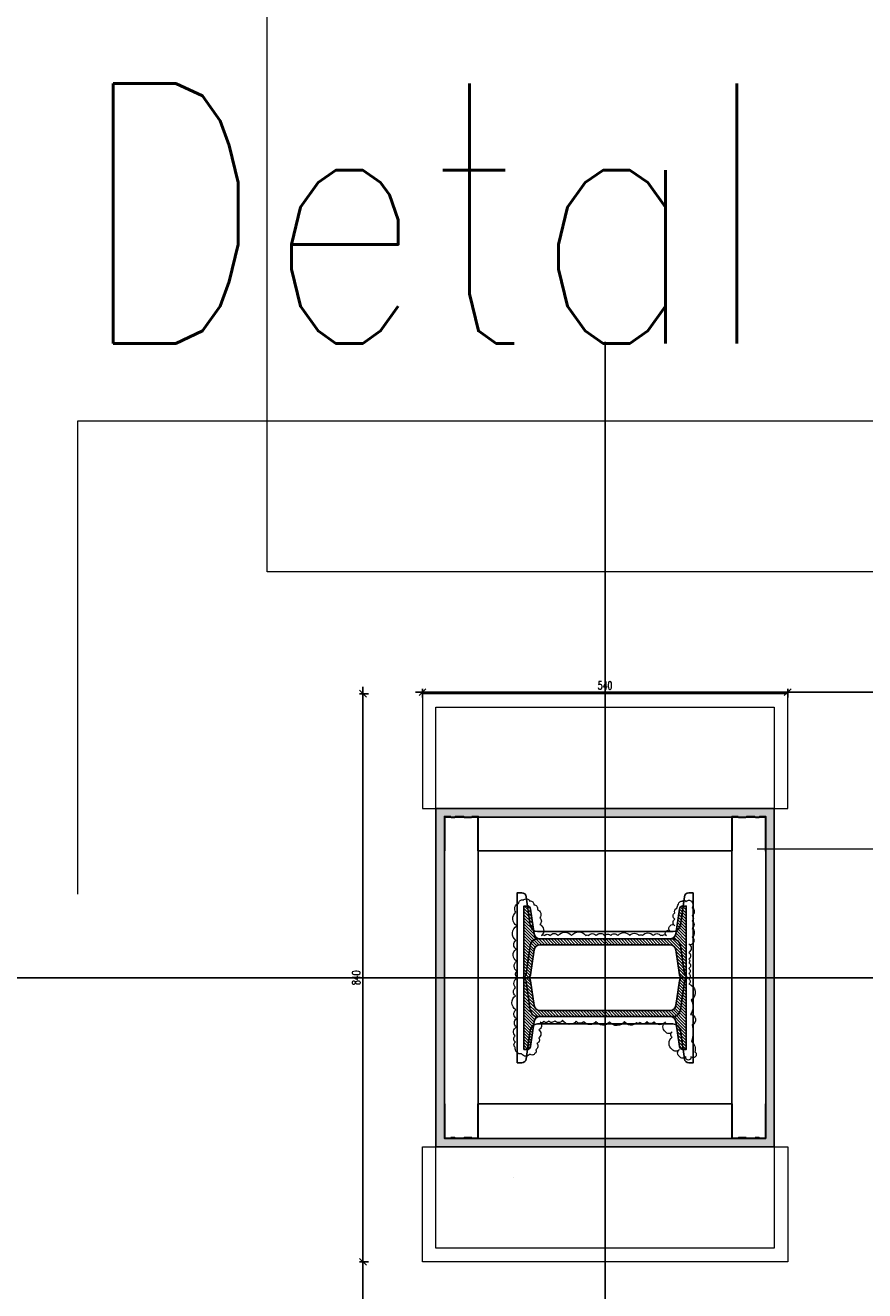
# Model space of a CAD drawing. Header units: centimetres. Extents: x -228435 to 111511, y -89367 to 428125.
# Tile 91 of 216: x -19297 to -18056, y 52537 to 54408. Entities that reach past the tile are written whole.
import ezdxf
from ezdxf.xclip import XClip

# ---------------------------------------------------------------- set-up
doc = ezdxf.new("R2010")
doc.units = ezdxf.units.CM
doc.header["$LTSCALE"] = 50
doc.header["$XCLIPFRAME"] = 0
doc.header["$PDMODE"] = 35
doc.header["$PDSIZE"] = 0.1
for name, pattern in [('Balustrady$0$DASHED', [0.75, 0.5, -0.25]), ('DASHDOT2', [12.7, 6.35, -3.175, 0, -3.175]), ('DIVIDE', [31.75, 12.7, -6.35, 0, -6.35, 0, -6.35]), ('HIDDEN', [9.525, 6.35, -3.175]), ('HIDDENX2', [19.05, 12.7, -6.35]), ('Obudowy i okł. słupów$0$HIDDEN', [9.525, 6.35, -3.175])]:
    doc.linetypes.add(name, pattern=pattern)
doc.layers.get('0').update_dxf_attribs({"color": 8})
doc.layers.get('DEFPOINTS').update_dxf_attribs({"color": 8})
for name, color, linetype in [('ARCH_INFO_OSIE', 8, 'Continuous'), ('ARCH_INFO_OSIE_IST', 8, 'DASHDOT2'), ('D1$0$ARCH_INFO_OPISY', 8, 'Continuous'), ('Kondygnacja +0$0$ARCH_STAL_IST', 8, 'Continuous'), ('Kondygnacja -1$0$ARCH_STAL_IST', 8, 'Continuous'), ('Obudowy i okł. słupów$0$ARCH_GK', 8, 'Continuous'), ('Obudowy i okł. słupów$0$ARCH_PROFILE', 8, 'Continuous'), ('Osie rzutów$0$ARCH_INFO_OSIE_OPISY_IST', 8, 'Continuous'), ('RYSUNKOWE_XREF', 8, 'Continuous')]:
    doc.layers.add(name, color=color, linetype=linetype)
for name, color, linetype, lineweight in [('ARCH_SUFITY_PODWIESZANE', 8, 'HIDDENX2', 9), ('ARCH_WIDOK', 8, 'Continuous', 13), ('INSTALACJE', 8, 'Continuous', 35), ('Kondygnacja -1$0$ARCH_INFO_WYMIARY', 8, 'Continuous', 9), ('Obudowy i okł. słupów$0$ARCH_hatch', 8, 'Continuous', 13), ('Obudowy i okł. słupów$0$ARCH_WIDOK', 8, 'Continuous', 13)]:
    doc.layers.add(name, color=color, linetype=linetype, lineweight=lineweight)
doc.styles.add('Kondygnacja -1$0$Romans', font='Romans.shx', dxfattribs={"width": 0.7})
doc.styles.add('ROMANS-50-CM', font='romans.shx', dxfattribs={"width": 0.8, "height": 10})
doc.dimstyles.new('Kondygnacja -1$0$Wymiary 1-100', dxfattribs={"dimtxt": 12, "dimasz": 10, "dimexe": 5, "dimexo": 0, "dimgap": 4, "dimtad": 1, "dimrnd": 0.5, "dimzin": 12, "dimdsep": 46, "dimtxsty": 'Kondygnacja -1$0$Romans', "dimblk": 'Kondygnacja -1$0$_Oblique', "dimcen": 10, "dimdle": 10, "dimclrt": 55, "dimazin": 0, "dimtfac": 1, "dimtmove": 1, "dimatfit": 3, "dimfxl": 0, "dimtolj": 1, "dimtzin": 0, "dimarcsym": 0})
pattern_1 = [(315, (-9168.25782, 10650.3877), (0.224506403, 0.224506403), [])]

# ---------------------------------------------------------------- blocks, each defined once
blk = doc.blocks.new('SU Lampy kwadratowe +0')
at = {"layer": 'ARCH_SUFITY_PODWIESZANE', "ltscale": 2.5}
blk.add_lwpolyline([(10220, 10040), (10400, 10040), (10400, 9860), (10220, 9860)], close=True, dxfattribs=at)
blk = doc.blocks.new('Osie rzutów')
at = {"layer": 'ARCH_INFO_OSIE_IST', "ltscale": 10}
blk.add_line((4436.04, 9800), (15156.54, 9800), dxfattribs=at)
blk = doc.blocks.new('pB słup')
at = {"layer": 'Kondygnacja -1$0$ARCH_STAL_IST'}
h = blk.add_hatch(dxfattribs=at)
h.set_pattern_fill('ANSI31', color=256, scale=0.1, angle=270, style=0)
h.set_pattern_definition(pattern_1)
edge = h.paths.add_edge_path()
edge.add_arc((24.9, 9.62), 0.87, 360, 442.0272)
edge.add_line((25.02, 10.48), (21.35, 11))
edge.add_arc((21.42, 11.51), 0.52, 180, 262.0272, ccw=False)
edge.add_line((20.9, 11.51), (20.9, 12))
edge.add_line((20.9, 12), (31.5, 12))
edge.add_line((31.5, 12), (31.5, 11.51))
edge.add_arc((30.98, 11.51), 0.52, -82.0272, 0, ccw=False)
edge.add_line((31.05, 11), (27.38, 10.48))
edge.add_arc((27.51, 9.62), 0.87, 97.9728, 180)
edge.add_line((26.64, 9.62), (26.64, -9.62))
edge.add_arc((27.51, -9.62), 0.87, 180, 262.0272)
edge.add_line((27.38, -10.48), (31.05, -11))
edge.add_arc((30.98, -11.51), 0.52, 0, 82.0272, ccw=False)
edge.add_line((31.5, -11.51), (31.5, -12))
edge.add_line((31.5, -12), (20.9, -12))
edge.add_line((20.9, -12), (20.9, -11.51))
edge.add_arc((21.42, -11.51), 0.52, 97.9728, 180, ccw=False)
edge.add_line((21.35, -11), (25.02, -10.48))
edge.add_arc((24.9, -9.62), 0.87, 277.9728, 360)
edge.add_line((25.76, -9.62), (25.76, 9.62))
h = blk.add_hatch(dxfattribs=at)
h.set_pattern_fill('ANSI31', color=256, scale=0.1, angle=270, style=0)
h.set_pattern_definition(pattern_1)
edge = h.paths.add_edge_path()
edge.add_arc((38.11, 9.62), 0.87, 97.9728, 180, ccw=False)
edge.add_line((37.98, 10.48), (41.65, 11))
edge.add_arc((41.58, 11.51), 0.52, 277.9728, 360)
edge.add_line((42.1, 11.51), (42.1, 12))
edge.add_line((42.1, 12), (31.5, 12))
edge.add_line((31.5, 12), (31.5, 11.51))
edge.add_arc((32.02, 11.51), 0.52, 180, 262.0272)
edge.add_line((31.95, 11), (35.62, 10.48))
edge.add_arc((35.5, 9.62), 0.87, 0, 82.0272, ccw=False)
edge.add_line((36.37, 9.62), (36.37, -9.62))
edge.add_arc((35.5, -9.62), 0.87, 277.9728, 360, ccw=False)
edge.add_line((35.62, -10.48), (31.95, -11))
edge.add_arc((32.02, -11.51), 0.52, 97.9728, 180)
edge.add_line((31.5, -11.51), (31.5, -12))
edge.add_line((31.5, -12), (42.1, -12))
edge.add_line((42.1, -12), (42.1, -11.51))
edge.add_arc((41.58, -11.51), 0.52, 360, 442.0272)
edge.add_line((41.65, -11), (37.98, -10.48))
edge.add_arc((38.11, -9.62), 0.87, 180, 262.0272, ccw=False)
edge.add_line((37.24, -9.62), (37.24, 9.62))
at = {"layer": 'Obudowy i okł. słupów$0$ARCH_hatch'}
h = blk.add_hatch(dxfattribs=at)
h.set_pattern_fill('AR-SAND', color=256, scale=0.01, style=0)
h.paths.add_polyline_path([(6.5, 25), (6.5, -25), (56.5, -25), (56.5, 25)])
h.paths.add_polyline_path([(55.25, 23.75), (55.25, -23.75), (7.75, -23.75), (7.75, 23.75)], flags=16)
at = {"layer": 'ARCH_INFO_OSIE', "linetype": 'DIVIDE', "ltscale": 0.1}
for points in [[(31.5, -14), (31.5, 14)], [(51.07, 0), (11.93, 0)], [(23.05, 0), (32.78, 0)]]:
    blk.add_lwpolyline(points, dxfattribs=at)
at = {"layer": 'Kondygnacja -1$0$ARCH_STAL_IST'}
for points in [[(25.76, 9.62, 0.37402), (25.02, 10.48), (21.35, 11, -0.37402), (20.9, 11.51), (20.9, 12), (31.5, 12), (31.5, 11.51, -0.37402), (31.05, 11), (27.38, 10.48, 0.37402), (26.64, 9.62), (26.64, -9.62, 0.37402), (27.38, -10.48), (31.05, -11, -0.37402), (31.5, -11.51), (31.5, -12), (20.9, -12), (20.9, -11.51, -0.37402), (21.35, -11), (25.02, -10.48, 0.37402), (25.76, -9.62)], [(37.24, 9.62, -0.37402), (37.98, 10.48), (41.65, 11, 0.37402), (42.1, 11.51), (42.1, 12), (31.5, 12), (31.5, 11.51, 0.37402), (31.95, 11), (35.62, 10.48, -0.37402), (36.37, 9.62), (36.37, -9.62, -0.37402), (35.62, -10.48), (31.95, -11, 0.37402), (31.5, -11.51), (31.5, -12), (42.1, -12), (42.1, -11.51, 0.37402), (41.65, -11), (37.98, -10.48, -0.37402), (37.24, -9.62)]]:
    blk.add_lwpolyline(points, format="xyb", close=True, dxfattribs=at)
at = {"layer": 'Obudowy i okł. słupów$0$ARCH_GK'}
for points in [[(6.5, -25), (56.5, -25), (56.5, 25), (6.5, 25)], [(7.75, -23.75), (55.25, -23.75), (55.25, 23.75), (7.75, 23.75)]]:
    blk.add_lwpolyline(points, close=True, dxfattribs=at)
at = {"layer": 'Obudowy i okł. słupów$0$ARCH_PROFILE'}
for points in [[(7.76, 22.16), (7.85, 22.25), (7.85, 22.75), (7.75, 22.85), (7.75, 23.75), (12.82, 23.75, -1), (12.82, 23.7), (7.8, 23.7), (7.8, 22.87), (7.9, 22.77), (7.9, 22.23), (7.8, 22.13), (7.8, 20.92), (7.9, 20.82), (7.9, 19.73), (7.8, 19.63), (7.8, 18.8), (12.82, 18.8, -1), (12.82, 18.75), (7.75, 18.75), (7.75, 19.65), (7.85, 19.75), (7.85, 20.8), (7.76, 20.89)], [(55.33, 22.16), (55.25, 22.25), (55.25, 22.75), (55.35, 22.85), (55.35, 23.75), (50.28, 23.75, 1), (50.28, 23.7), (55.3, 23.7), (55.3, 22.87), (55.2, 22.77), (55.2, 22.23), (55.3, 22.13), (55.3, 20.92), (55.2, 20.82), (55.2, 19.73), (55.3, 19.63), (55.3, 18.8), (50.28, 18.8, 1), (50.28, 18.75), (55.35, 18.75), (55.35, 19.65), (55.25, 19.75), (55.25, 20.8), (55.33, 20.89)], [(7.76, -22.16), (7.85, -22.25), (7.85, -22.75), (7.75, -22.85), (7.75, -23.75), (12.82, -23.75, 1), (12.82, -23.7), (7.8, -23.7), (7.8, -22.87), (7.9, -22.77), (7.9, -22.23), (7.8, -22.13), (7.8, -20.92), (7.9, -20.82), (7.9, -19.73), (7.8, -19.63), (7.8, -18.8), (12.82, -18.8, 1), (12.82, -18.75), (7.75, -18.75), (7.75, -19.65), (7.85, -19.75), (7.85, -20.8), (7.76, -20.89)], [(55.33, -22.16), (55.25, -22.25), (55.25, -22.75), (55.35, -22.85), (55.35, -23.75), (50.28, -23.75, -1), (50.28, -23.7), (55.3, -23.7), (55.3, -22.87), (55.2, -22.77), (55.2, -22.23), (55.3, -22.13), (55.3, -20.92), (55.2, -20.82), (55.2, -19.73), (55.3, -19.63), (55.3, -18.8), (50.28, -18.8, -1), (50.28, -18.75), (55.35, -18.75), (55.35, -19.65), (55.25, -19.75), (55.25, -20.8), (55.33, -20.89)]]:
    blk.add_lwpolyline(points, format="xyb", close=True, dxfattribs=at)
blk.add_lwpolyline([(50.25, -8.37), (50.25, -18.75), (12.85, -18.75), (12.85, 18.75), (50.25, 18.75), (50.25, -8.37)], dxfattribs=at)
at = {"layer": 'Obudowy i okł. słupów$0$ARCH_WIDOK'}
for points in [[(-10.5, -27), (6.5, -27), (6.5, 27), (-10.5, 27)], [(73.5, -27), (56.5, -27), (56.5, 27), (73.5, 27)]]:
    blk.add_lwpolyline(points, close=True, dxfattribs=at)
at = {"layer": 'Obudowy i okł. słupów$0$ARCH_WIDOK', "linetype": 'Obudowy i okł. słupów$0$HIDDEN'}
blk.add_lwpolyline([(71.5, -25), (71.5, 25), (-8.5, 25), (-8.5, -25)], close=True, dxfattribs=at)
at = {"layer": 'Obudowy i okł. słupów$0$ARCH_WIDOK'}
blk.add_lwpolyline([(37.73, -9.38, 0.520567), (37.73, -8.91, 0.520567), (37.73, -8.16, 0.520567), (37.73, -6.92, 0.520567), (37.73, -4.95, 0.520567), (37.73, -2.82, 0.520567), (37.73, -2.47, 0.520567), (37.73, -1.32, 0.520567), (37.73, -0.04, 0.520567), (37.73, 0.83, 0.520567), (37.73, 1.89, 0.520567), (37.73, 3.64, 0.520567), (37.73, 5.02, 0.520567), (37.73, 5.54, 0.520567), (37.73, 7.1, 0.520567), (37.73, 8.22, 0.520567), (37.73, 8.52, 0.520567), (37.73, 9.06, 0.520567), (38.39, 9.06, 0.520567), (38.39, 9.62, 0.520567), (39.17, 9.62, 0.520567), (39.17, 10.31, 0.520567), (40.18, 10.31, 0.520567), (41.11, 10.31, 0.391103), (41.8, 10.61, 0.097049), (42.38, 10.85, 0.466209), (42.81, 11.44, 0.695481), (42.74, 11.98, 0.486099), (42.81, 12.76, 0.35864), (41.85, 12.89, 0.520567), (40.68, 12.86, 0.520567), (39.91, 12.86, 0.520567), (38.8, 12.86, 0.520567), (37.52, 12.86, 0.520567), (36.51, 12.86, 0.520567), (36.51, 12.4, 0.520567), (35.25, 12.4, 0.520567), (34.27, 12.4, 0.520567), (33.73, 12.4, 0.520567), (32.86, 12.4, 0.520567), (32.11, 12.4, 0.520567), (31.32, 12.4, 0.520567), (30.58, 12.4, 0.630412), (28.2, 12.73, 0.291029), (26.08, 12.64, 0.793013), (24.54, 12.88, 0.148616), (22.09, 12.79, 0.285246), (20.52, 13.27, 1.165163), (19.83, 12.7, 1.326239), (19.84, 11.94, 0.520567), (19.84, 11, 0.520567), (20.91, 11, 0.520567), (20.91, 9.93, 0.520567), (22.7, 9.93, 0.520567), (23.52, 9.93, 0.520567), (23.52, 8.94, 0.520567), (24.97, 8.94, 0.520567), (24.98, 7.26, 0.520567), (25.02, 6.19, 0.520567), (24.89, 5.17, 0.520567), (24.87, 4.65, 0.520567), (25.04, 2.89, 0.520567), (24.98, 0.66, 0.520567), (25.04, -1.36, 0.520567), (25.04, -3.15, 0.520567), (25.06, -4.25, 0.520567), (25.21, -6.27, 0.520567), (25.14, -7.45, 0.520567), (25.1, -8.33, 0.520567), (25.06, -9.05, 0.520567), (24.91, -9.58, 0.520567), (23.82, -9.81, 0.520567), (22.6, -9.81, 0.520567), (21.78, -10.1, 0.520567), (20.85, -10.25, 0.520567), (20.32, -10.36, 0.520567), (20.22, -11.09, 0.520567), (20.24, -12.34, 0.520567), (21.21, -13.28, 0.520567), (21.99, -13.24, 0.520567), (22.91, -13.28, 0.520567), (24.22, -13.09, 0.520567), (25.44, -13.09, 0.520567), (26.76, -13.18, 0.520567), (28.83, -13.26, 0.520567), (30.05, -13.22, 0.520567), (31.5, -12.93, 0.520567), (32.47, -13.03, 0.520567), (33.96, -13.09, 0.520567), (35.72, -13.16, 0.520567), (37.01, -13.18, 0.520567), (39.18, -13.05, 0.520567), (41.18, -13.18, 0.520567), (42.5, -12.78, 0.520567), (42.97, -12.1, 0.520567), (42.84, -11.13, 0.520567), (42.29, -10.55, 0.520567), (41.6, -10, 0.520567), (40.36, -9.66, 0.520567), (39.39, -9.66, 0.520567)], format="xyb", close=True, dxfattribs=at)
blk = doc.blocks.new('A$C6FDA0163')
at = {"layer": 'ARCH_INFO_OSIE_IST', "ltscale": 2}
blk.add_line((-190.03, -1830.05, -630), (-190.03, 85.33, -630), dxfattribs=at)
at = {"layer": 'ARCH_WIDOK', "linetype": 'HIDDEN', "ltscale": 4}
blk.add_lwpolyline([(-167.55, 0), (167.55, 0)], dxfattribs=at)
at = {"layer": 'INSTALACJE'}
blk.add_line((-203.53, -48.6, -630), (-203.53, -48.6, -630), dxfattribs=at)
at = {"layer": 'D1$0$ARCH_INFO_OPISY', "xscale": -1, "rotation": 270}
blk.add_blockref('pB słup', (-190.03, -50.55, -630), dxfattribs=at)
at = {"layer": 'RYSUNKOWE_XREF'}
blk.add_blockref('Osie rzutów', (-10460.03, -9819.05, -630), dxfattribs=at)
blk = doc.blocks.new('Kondygnacja -1$0$_Oblique')
at = {"color": 0, "linetype": 'ByBlock', "lineweight": -2}
blk.add_line((-0.5, -0.5), (0.5, 0.5), dxfattribs=at)
blk = doc.blocks.new('*D1088')
at = {"layer": 'DEFPOINTS', "color": 0, "lineweight": 40}
for p in [(-18798.2, 52580), (-18710.3, 52580), (-18690.3, 47250)]:
    blk.add_point(p, dxfattribs=at)
at = {"layer": 'Kondygnacja -1$0$ARCH_INFO_WYMIARY', "color": 0, "lineweight": -2}
for p, q in [((-18798.2, 47240), (-18798.2, 52590)), ((-18790.2, 52580), (-18803.2, 52580)), ((-18790.2, 47250), (-18803.2, 47250))]:
    blk.add_line(p, q, dxfattribs=at)
at = {"layer": 'Kondygnacja -1$0$ARCH_INFO_WYMIARY', "color": 0, "lineweight": -2, "xscale": 10, "yscale": 10, "zscale": 10}
for p, rotation in [((-18798.2, 52580), 90), ((-18798.2, 47250), 270)]:
    blk.add_blockref('Kondygnacja -1$0$_Oblique', p, dxfattribs=dict(at, rotation=rotation))
at = {"layer": 'Kondygnacja -1$0$ARCH_INFO_WYMIARY', "color": 55, "insert": (-18808.2, 49915), "char_height": 12, "attachment_point": 5, "rotation": 90, "style": 'Kondygnacja -1$0$Romans'}
blk.add_mtext('\\A1;5330', dxfattribs=at)
blk = doc.blocks.new('*D1089')
at = {"layer": 'DEFPOINTS', "color": 0, "lineweight": 40}
for p in [(-18798.2, 53420), (-18710.3, 53420), (-18710.3, 52580)]:
    blk.add_point(p, dxfattribs=at)
at = {"layer": 'Kondygnacja -1$0$ARCH_INFO_WYMIARY', "color": 0, "lineweight": -2}
for p, q in [((-18790.2, 53420), (-18803.2, 53420)), ((-18798.2, 52570), (-18798.2, 53430)), ((-18790.2, 52580), (-18803.2, 52580))]:
    blk.add_line(p, q, dxfattribs=at)
at = {"layer": 'Kondygnacja -1$0$ARCH_INFO_WYMIARY', "color": 0, "lineweight": -2, "xscale": 10, "yscale": 10, "zscale": 10}
for p, rotation in [((-18798.2, 53420), 90), ((-18798.2, 52580), 270)]:
    blk.add_blockref('Kondygnacja -1$0$_Oblique', p, dxfattribs=dict(at, rotation=rotation))
at = {"layer": 'Kondygnacja -1$0$ARCH_INFO_WYMIARY', "color": 55, "insert": (-18808.2, 53000), "char_height": 12, "attachment_point": 5, "rotation": 90, "style": 'Kondygnacja -1$0$Romans'}
blk.add_mtext('\\A1;840', dxfattribs=at)
blk = doc.blocks.new('*D1094')
at = {"layer": 'DEFPOINTS', "color": 0, "lineweight": 40}
for p in [(-18170.3, 53422.2), (-18710.3, 53250), (-18170.3, 53250)]:
    blk.add_point(p, dxfattribs=at)
at = {"layer": 'Kondygnacja -1$0$ARCH_INFO_WYMIARY', "color": 0, "lineweight": -2}
for p, q in [((-18720.3, 53422.2), (-18160.3, 53422.2)), ((-18710.3, 53414.2), (-18710.3, 53427.2)), ((-18170.3, 53414.2), (-18170.3, 53427.2))]:
    blk.add_line(p, q, dxfattribs=at)
at = {"layer": 'Kondygnacja -1$0$ARCH_INFO_WYMIARY', "color": 0, "lineweight": -2, "xscale": 10, "yscale": 10, "zscale": 10, "rotation": 180}
blk.add_blockref('Kondygnacja -1$0$_Oblique', (-18710.3, 53422.2), dxfattribs=at)
at = {"layer": 'Kondygnacja -1$0$ARCH_INFO_WYMIARY', "color": 0, "lineweight": -2, "xscale": 10, "yscale": 10, "zscale": 10}
blk.add_blockref('Kondygnacja -1$0$_Oblique', (-18170.3, 53422.2), dxfattribs=at)
at = {"layer": 'Kondygnacja -1$0$ARCH_INFO_WYMIARY', "color": 55, "insert": (-18440.3, 53432.2), "char_height": 12, "attachment_point": 5, "style": 'Kondygnacja -1$0$Romans'}
blk.add_mtext('\\A1;540', dxfattribs=at)
blk = doc.blocks.new('*D1095')
at = {"layer": 'DEFPOINTS', "color": 0, "lineweight": 40}
for p in [(-14910.3, 53422.2), (-18170.3, 53250), (-14910.3, 53250, 6300)]:
    blk.add_point(p, dxfattribs=at)
at = {"layer": 'Kondygnacja -1$0$ARCH_INFO_WYMIARY', "color": 0, "lineweight": -2}
for p, q in [((-18180.3, 53422.2), (-14900.3, 53422.2)), ((-18170.3, 53414.2), (-18170.3, 53427.2)), ((-14910.3, 53426.9), (-14910.3, 53427.2))]:
    blk.add_line(p, q, dxfattribs=at)
at = {"layer": 'Kondygnacja -1$0$ARCH_INFO_WYMIARY', "color": 0, "lineweight": -2, "xscale": 10, "yscale": 10, "zscale": 10, "rotation": 180}
blk.add_blockref('Kondygnacja -1$0$_Oblique', (-18170.3, 53422.2), dxfattribs=at)
at = {"layer": 'Kondygnacja -1$0$ARCH_INFO_WYMIARY', "color": 0, "lineweight": -2, "xscale": 10, "yscale": 10, "zscale": 10}
blk.add_blockref('Kondygnacja -1$0$_Oblique', (-14910.3, 53422.2), dxfattribs=at)
at = {"layer": 'Kondygnacja -1$0$ARCH_INFO_WYMIARY', "color": 55, "insert": (-16540.3, 53432.2), "char_height": 12, "attachment_point": 5, "style": 'Kondygnacja -1$0$Romans'}
blk.add_mtext('\\A1;3260', dxfattribs=at)

msp = doc.modelspace()

# ---------------------------------------------------------------- linework, layer by layer
at = {"linetype": 'Balustrady$0$DASHED', "lineweight": 20, "ltscale": 50, "elevation": -5670}
msp.add_lwpolyline([(-19219.92022, 53823.48574), (-13875.78762, 53823.48574), (-13875.78762, 34373.38665), (-19219.92022, 34373.38665)], close=True, dxfattribs=at)
at = {"layer": 'Kondygnacja +0$0$ARCH_STAL_IST', "elevation": 630}
for points in [[(-18310, 53125.66667), (-18310, 53000), (-18316.44316, 53000, -0.3740358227), (-18323.09496, 53005.78542), (-18328.97565, 53047.79039, 0.3740358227), (-18339.91893, 53057.30833), (-18540.08107, 53057.30833, 0.3740358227), (-18551.02435, 53047.79039), (-18556.90504, 53005.78542, -0.3740358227), (-18563.55684, 53000), (-18570, 53000), (-18570, 53125.66667), (-18563.55684, 53125.66667, -0.3740358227), (-18556.90504, 53119.88125), (-18551.02435, 53077.87627, 0.3740358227), (-18540.08107, 53068.35833), (-18339.91893, 53068.35833, 0.3740358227), (-18328.97565, 53077.87627), (-18323.09496, 53119.88125, -0.3740358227), (-18316.44316, 53125.66667)], [(-18310, 53000), (-18310, 52874.33333), (-18316.44316, 52874.33333, -0.3740358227), (-18323.09496, 52880.11875), (-18328.97565, 52922.12373, 0.3740358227), (-18339.91893, 52931.64167), (-18540.08107, 52931.64167, 0.3740358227), (-18551.02435, 52922.12373), (-18556.90504, 52880.11875, -0.3740358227), (-18563.55684, 52874.33333), (-18570, 52874.33333), (-18570, 53000), (-18563.55684, 53000, -0.3740358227), (-18556.90504, 52994.21458), (-18551.02435, 52952.20961, 0.3740358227), (-18540.08107, 52942.69167), (-18339.91893, 52942.69167, 0.3740358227), (-18328.97565, 52952.20961), (-18323.09496, 52994.21458, -0.3740358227), (-18316.44316, 53000)]]:
    msp.add_lwpolyline(points, format="xyb", close=True, dxfattribs=at)

# ---------------------------------------------------------------- block references
ref = msp.add_blockref('A$C6FDA0163', (-16540, 53190.5, 630), dxfattribs=dict(xscale=10, yscale=10, zscale=10))
XClip(ref).set_block_clipping_path([(-400.031931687, -2219.05), (399.968068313, 380.95)])
at = {"layer": 'ARCH_SUFITY_PODWIESZANE', "ltscale": 2.5, "xscale": 10, "yscale": 10, "zscale": 10}
msp.add_blockref('SU Lampy kwadratowe +0', (-121140, -45000, -5670), dxfattribs=at)
at = {"layer": 'Osie rzutów$0$ARCH_INFO_OSIE_OPISY_IST', "xscale": 10, "yscale": 10, "zscale": 10}
msp.add_blockref('Osie rzutów', (-121140, -45000, 630), dxfattribs=at)

# ---------------------------------------------------------------- texts
at = {"linetype": 'Balustrady$0$DASHED', "lineweight": 20, "ltscale": 50, "insert": (-19219.92022, 54321.95683, -87270), "char_height": 384, "width": 9710.0117895, "attachment_point": 1, "style": 'ROMANS-50-CM'}
msp.add_mtext('Detal W-AA-05-020', dxfattribs=at)

# ---------------------------------------------------------------- dimensions: what is measured, and where the dimension line sits
at = {"layer": 'Kondygnacja -1$0$ARCH_INFO_WYMIARY'}
for base, p1, p2, picture, middle in [((-18170.31932, 53422.22108, -5670), (-18710.31932, 53250, -5670), (-18170.31932, 53250, -5670), '*D1094', (-18440.31932, 53432.22108, -5670)), ((-14910.31932, 53422.22108, -5670), (-18170.31932, 53250, -5670), (-14910.31932, 53250, 630), '*D1095', (-16540.31932, 53432.22108, -5670))]:
    dim = msp.add_linear_dim(base=base, p1=p1, p2=p2, dimstyle='Kondygnacja -1$0$Wymiary 1-100', dxfattribs=at)
    dim.commit()
    dim.dimension.update_dxf_attribs({"geometry": picture, "text_midpoint": middle})
for base, p1, p2, picture, middle in [((-18798.22769, 53420, -5670), (-18710.31932, 52580, -5670), (-18710.31932, 53420, -5670), '*D1089', (-18808.22769, 53000, -5670)), ((-18798.22769, 52580, -5670), (-18690.31932, 47250, -5670), (-18710.31932, 52580, -5670), '*D1088', (-18808.22769, 49915, -5670))]:
    dim = msp.add_linear_dim(base=base, p1=p1, p2=p2, angle=90, dimstyle='Kondygnacja -1$0$Wymiary 1-100', dxfattribs=at)
    dim.commit()
    dim.dimension.update_dxf_attribs({"geometry": picture, "text_midpoint": middle})

doc.saveas('drawing.dxf')
